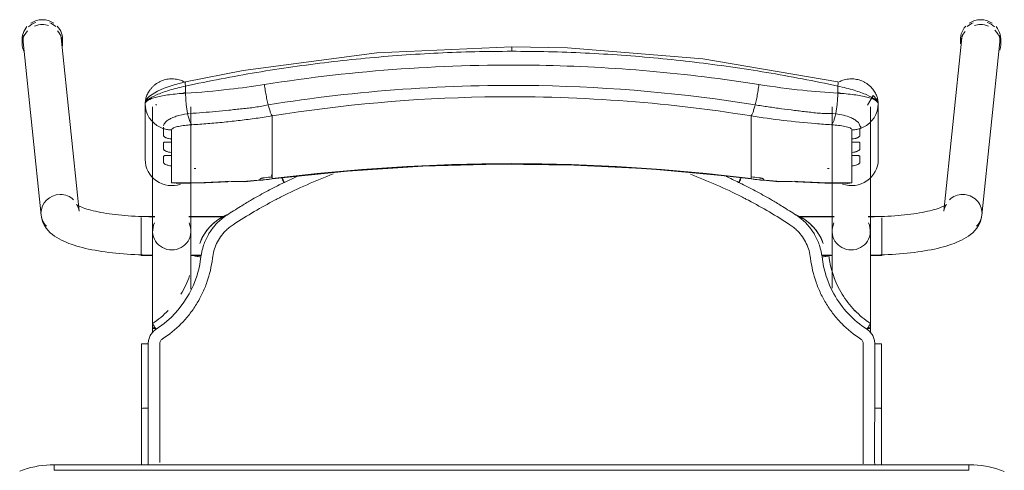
# Model space of a CAD drawing. Header units: metres. Extents: x 3 to 42.2, y -72.9 to -48.7.
# Tile 113 of 189: x 39.287 to 39.819, y -56.58 to -56.337. Entities that reach past the tile are written whole.
import ezdxf

# ---------------------------------------------------------------- set-up
doc = ezdxf.new("R2010")
doc.units = ezdxf.units.M
doc.layers.add('I-FURN', color=7, linetype='Continuous', lineweight=18)

# ---------------------------------------------------------------- blocks, each defined once
blk = doc.blocks.new('ConjuntoParaAlunoTamanho6 - CJA06_ConjuntoParaAlunoTamanho6-V20-1PAV')
at = {"layer": 'I-FURN', "color": 253, "true_color": 0xaaaaaa}
for p, q in [((-0.2643, 0.29456), (-0.2643, 0.29197)), ((-0.2638, 0.29312), (-0.25413, 0.19969)), ((-0.23354, 0.20182), (-0.24321, 0.29526)), ((-0.24254, 0.29197), (-0.24254, 0.29456)), ((0.24321, 0.29526), (0.23354, 0.20182)), ((0.24254, 0.29456), (0.24254, 0.29197)), ((0.25413, 0.19969), (0.2638, 0.29312)), ((0.2643, 0.29197), (0.2643, 0.29456)), ((-0.1979, 0.25969), (-0.1979, 0.22964)), ((-0.19734, 0.2558), (-0.19665, 0.25395)), ((-0.19385, 0.25812), (-0.19385, 0.19097)), ((-0.19207, 0.25896), (-0.19202, 0.25906)), ((-0.19202, 0.25906), (-0.19192, 0.25949)), ((-0.17315, 0.19097), (-0.17315, 0.25812)), ((0.17315, 0.25812), (0.17315, 0.19097)), ((0.19385, 0.19097), (0.19385, 0.25812)), ((0.19685, 0.25395), (0.19754, 0.2558)), ((0.1981, 0.22964), (0.1981, 0.25969)), ((-0.19665, 0.25395), (-0.1957, 0.25221)), ((-0.17493, 0.25435), (-0.17437, 0.25441)), ((-0.12923, 0.2438), (-0.12923, 0.25317)), ((0.12943, 0.2438), (0.12943, 0.25317)), ((0.17457, 0.25441), (0.17513, 0.25435)), ((0.1959, 0.25221), (0.19685, 0.25395)), ((-0.18366, 0.24073), (-0.18366, 0.23904)), ((-0.12923, 0.24214), (-0.12923, 0.2438)), ((-0.12923, 0.24214), (-0.12923, 0.23653)), ((0.12943, 0.24214), (0.12943, 0.2438)), ((0.12943, 0.24214), (0.12943, 0.23653)), ((0.18386, 0.23904), (0.18386, 0.24073)), ((-0.12923, 0.23653), (-0.12923, 0.23486)), ((-0.12923, 0.23486), (-0.12923, 0.22925)), ((0.12943, 0.23653), (0.12943, 0.23486)), ((0.12943, 0.23486), (0.12943, 0.22925)), ((-0.18366, 0.23345), (-0.18366, 0.23176)), ((-0.12923, 0.22925), (-0.12923, 0.22759)), ((0.12943, 0.22759), (0.12943, 0.22925)), ((0.18386, 0.23176), (0.18386, 0.23345)), ((-0.18366, 0.22617), (-0.18366, 0.21701)), ((-0.12923, 0.22759), (-0.12923, 0.22197)), ((0.12943, 0.22759), (0.12943, 0.22197)), ((0.18386, 0.21701), (0.18386, 0.22617)), ((-0.14414, 0.21757), (-0.12926, 0.21915)), ((-0.12923, 0.22197), (-0.12923, 0.22031)), ((-0.11598, 0.22048), (-0.1227, 0.21732)), ((0.12943, 0.22031), (0.12943, 0.22197)), ((0.12946, 0.21915), (0.14434, 0.21757)), ((-0.18366, 0.21701), (-0.1818, 0.21679)), ((0.17944, 0.21689), (0.18173, 0.21678)), ((-0.19271, 0.19894), (-0.2, 0.19894)), ((-0.2, 0.19844), (-0.2, 0.19411)), ((-0.19271, 0.19879), (-0.19385, 0.19879)), ((-0.19385, 0.19879), (-0.19385, 0.19845)), ((-0.19385, 0.19845), (-0.19385, 0.19764)), ((-0.15474, 0.19894), (-0.17429, 0.19894)), ((-0.15494, 0.19879), (-0.17429, 0.19879)), ((0.17429, 0.19894), (0.15474, 0.19894)), ((0.17429, 0.19879), (0.15494, 0.19879)), ((0.2, 0.19894), (0.19271, 0.19894)), ((0.19385, 0.19879), (0.19271, 0.19879)), ((0.19385, 0.19845), (0.19385, 0.19879)), ((0.19385, 0.19764), (0.19385, 0.19845)), ((0.2, 0.1938), (0.2, 0.19814)), ((-0.2, 0.19393), (-0.2, 0.18575)), ((-0.19385, 0.19367), (-0.19385, 0.1916)), ((0.19385, 0.1916), (0.19385, 0.19367)), ((0.2, 0.18573), (0.2, 0.19364)), ((-0.19385, 0.18688), (-0.19385, 0.18582)), ((0.19385, 0.18582), (0.19385, 0.18688)), ((-0.2, 0.18573), (-0.2, 0.17922)), ((-0.19385, 0.18371), (-0.19385, 0.18582)), ((0.19385, 0.18371), (0.19385, 0.18582)), ((0.2, 0.17794), (0.2, 0.1856)), ((-0.2, 0.17916), (-0.2, 0.17794)), ((-0.2, 0.17794), (-0.19377, 0.17794)), ((-0.19385, 0.17809), (-0.19385, 0.17951)), ((-0.17323, 0.17794), (-0.1676, 0.17794)), ((-0.17268, 0.17809), (-0.16757, 0.17809)), ((0.16757, 0.17809), (0.17268, 0.17809)), ((0.1676, 0.17794), (0.17323, 0.17794)), ((0.19377, 0.17794), (0.2, 0.17794)), ((0.19385, 0.17809), (0.19385, 0.17951)), ((-0.19385, 0.13857), (-0.19385, 0.13643)), ((0.19385, 0.13604), (0.19385, 0.13857)), ((-0.19983, 0.13021), (-0.19982, 0.0953)), ((0.19983, 0.13021), (0.19982, 0.0953)), ((-0.19982, 0.06488), (-0.19982, 0.0953)), ((-0.19982, 0.0953), (-0.19982, 0.09529)), ((-0.19623, 0.09556), (-0.19738, 0.09554)), ((0.19982, 0.06497), (0.19982, 0.0953)), ((0.247, 0.06497), (-0.247, 0.06497)), ((-0.247, 0.06497), (-0.247, 0.06197)), ((0.247, 0.06497), (-0.247, 0.06497)), ((0.247, 0.06497), (0.247, 0.06197))]:
    blk.add_line(p, q, dxfattribs=at)
at = {"layer": 'I-FURN', "color": 253, "true_color": 0xaaaaaa, "flags": 128}
for points in [[(0.0001, 0.2904), (-0.07267, 0.28721), (-0.14486, 0.2777), (-0.17603, 0.27161)], [(0.17623, 0.27161), (0.10331, 0.28398), (0.03018, 0.28985), (0.0001, 0.2904)], [(-0.17603, 0.27161), (-0.18218, 0.26997), (-0.18761, 0.26812), (-0.19131, 0.26652), (-0.19557, 0.2639), (-0.19708, 0.26226), (-0.19765, 0.26113), (-0.1979, 0.25971)], [(-0.17607, 0.26928), (-0.17607, 0.26831), (-0.17607, 0.26734), (-0.17607, 0.26637), (-0.17607, 0.2654)], [(0.17627, 0.2654), (0.17627, 0.26637), (0.17627, 0.26734), (0.17627, 0.26831), (0.17627, 0.26928)], [(0.1981, 0.25971), (0.19792, 0.26092), (0.19739, 0.26208), (0.1954, 0.2642), (0.19227, 0.25896)], [(-0.1979, 0.24468), (-0.1979, 0.2522), (-0.1979, 0.25971)], [(-0.1979, 0.25969), (-0.19776, 0.25773), (-0.19734, 0.2558)], [(-0.1979, 0.25969), (-0.1979, 0.25218), (-0.1979, 0.24467), (-0.1979, 0.23715), (-0.1979, 0.22964)], [(0.19754, 0.2558), (0.19796, 0.25773), (0.1981, 0.25969)], [(0.1981, 0.25971), (0.1981, 0.2522), (0.1981, 0.24468)], [(0.1981, 0.22964), (0.1981, 0.23715), (0.1981, 0.24467), (0.1981, 0.25218), (0.1981, 0.25969)], [(-0.1957, 0.25221), (-0.19451, 0.25062), (-0.19311, 0.2492), (-0.19152, 0.24799)], [(0.19172, 0.24799), (0.19331, 0.2492), (0.19471, 0.25062), (0.1959, 0.25221)], [(-0.19152, 0.24799), (-0.18977, 0.24701), (-0.1879, 0.24628)], [(-0.1879, 0.24243), (-0.1879, 0.24339), (-0.1879, 0.24435), (-0.1879, 0.24532), (-0.1879, 0.24628)], [(-0.18366, 0.24561), (-0.18366, 0.24439), (-0.18366, 0.24317), (-0.18366, 0.24195), (-0.18366, 0.24073)], [(0.18386, 0.24073), (0.18386, 0.24195), (0.18386, 0.24317), (0.18386, 0.24439), (0.18386, 0.24561)], [(0.1881, 0.24628), (0.18997, 0.24701), (0.19172, 0.24799)], [(0.1881, 0.24628), (0.1881, 0.24532), (0.1881, 0.24435), (0.1881, 0.24339), (0.1881, 0.24243)], [(-0.1879, 0.23515), (-0.1879, 0.23603), (-0.1879, 0.23692), (-0.1879, 0.2378), (-0.1879, 0.23868)], [(-0.18366, 0.23904), (-0.18366, 0.23764), (-0.18366, 0.23624), (-0.18366, 0.23485), (-0.18366, 0.23345)], [(0.18386, 0.23345), (0.18386, 0.23485), (0.18386, 0.23624), (0.18386, 0.23764), (0.18386, 0.23904)], [(0.1881, 0.23868), (0.1881, 0.2378), (0.1881, 0.23692), (0.1881, 0.23603), (0.1881, 0.23515)], [(-0.1879, 0.22787), (-0.1879, 0.22876), (-0.1879, 0.22964), (-0.1879, 0.23052), (-0.1879, 0.23141)], [(-0.18366, 0.23176), (-0.18366, 0.23036), (-0.18366, 0.22897), (-0.18366, 0.22757), (-0.18366, 0.22617)], [(0.18386, 0.22617), (0.18386, 0.22757), (0.18386, 0.22897), (0.18386, 0.23036), (0.18386, 0.23176)], [(0.1881, 0.23141), (0.1881, 0.23052), (0.1881, 0.22964), (0.1881, 0.22876), (0.1881, 0.22787)], [(-0.12926, 0.21915), (-0.08865, 0.22342), (-0.0479, 0.2261), (-0.00707, 0.22717), (0.03376, 0.22666), (0.07455, 0.22454), (0.11521, 0.22083), (0.12946, 0.21915)], [(-0.1359, 0.2187), (-0.1359, 0.21878), (-0.1359, 0.21886), (-0.1359, 0.21893), (-0.1359, 0.21901)], [(-0.12923, 0.22031), (-0.12923, 0.22007), (-0.12923, 0.21984), (-0.12923, 0.21961), (-0.12923, 0.21937)], [(0.12943, 0.21937), (0.12943, 0.21961), (0.12943, 0.21984), (0.12943, 0.22007), (0.12943, 0.22031)], [(0.1361, 0.21901), (0.1361, 0.21893), (0.1361, 0.21886), (0.1361, 0.21878), (0.1361, 0.2187)], [(-0.18111, 0.21677), (-0.16533, 0.21701), (-0.15331, 0.21761)], [(0.15351, 0.21761), (0.16928, 0.2169), (0.18131, 0.21677)], [(0.18173, 0.21678), (0.18279, 0.21686), (0.18386, 0.21701)], [(-0.23354, 0.20182), (-0.23373, 0.20287), (-0.23403, 0.20376), (-0.23437, 0.20445), (-0.23469, 0.20492), (-0.23492, 0.20521), (-0.23505, 0.20534), (-0.23507, 0.20536)], [(-0.23507, 0.20536), (-0.23501, 0.20531), (-0.23482, 0.20518), (-0.23451, 0.20499), (-0.23408, 0.20476), (-0.23355, 0.20449), (-0.23291, 0.2042), (-0.23217, 0.20389), (-0.23133, 0.20358), (-0.23041, 0.20326), (-0.22941, 0.20294), (-0.22832, 0.20262), (-0.22717, 0.2023), (-0.22594, 0.20199), (-0.22464, 0.20169), (-0.22328, 0.2014), (-0.22186, 0.20112), (-0.22039, 0.20086), (-0.21886, 0.2006), (-0.21729, 0.20036), (-0.21567, 0.20014), (-0.214, 0.19993), (-0.2123, 0.19973), (-0.21057, 0.19956), (-0.2088, 0.1994), (-0.207, 0.19926), (-0.20518, 0.19913), (-0.20334, 0.19903), (-0.20148, 0.19894), (-0.19961, 0.19888), (-0.19772, 0.19883), (-0.19583, 0.1988), (-0.19394, 0.19879), (-0.19385, 0.19879)], [(0.23507, 0.20536), (0.23501, 0.20531), (0.23482, 0.20518), (0.23451, 0.20499), (0.23408, 0.20476), (0.23355, 0.20449), (0.23291, 0.2042), (0.23217, 0.20389), (0.23133, 0.20358), (0.23041, 0.20326), (0.22941, 0.20294), (0.22832, 0.20262), (0.22717, 0.2023), (0.22594, 0.20199), (0.22464, 0.20169), (0.22328, 0.2014), (0.22186, 0.20112), (0.22039, 0.20086), (0.21886, 0.2006), (0.21729, 0.20036), (0.21567, 0.20014), (0.214, 0.19993), (0.2123, 0.19973), (0.21057, 0.19956), (0.2088, 0.1994), (0.207, 0.19926), (0.20518, 0.19913), (0.20334, 0.19903), (0.20148, 0.19894), (0.19961, 0.19888), (0.19772, 0.19883), (0.19583, 0.1988), (0.19394, 0.19879), (0.19385, 0.19879)], [(0.23354, 0.20182), (0.23373, 0.20287), (0.23403, 0.20376), (0.23437, 0.20445), (0.23469, 0.20492), (0.23492, 0.20521), (0.23505, 0.20534), (0.23507, 0.20536)], [(-0.25413, 0.19969), (-0.25375, 0.19762), (-0.25311, 0.19572), (-0.25226, 0.19403), (-0.25129, 0.19256), (-0.25023, 0.19128), (-0.24913, 0.19017), (-0.24799, 0.18919), (-0.24683, 0.18832), (-0.24563, 0.18753), (-0.24441, 0.18681), (-0.24316, 0.18615), (-0.24188, 0.18553), (-0.24055, 0.18496), (-0.23919, 0.18441), (-0.23778, 0.1839), (-0.23633, 0.18341), (-0.23483, 0.18295), (-0.2333, 0.18251), (-0.23171, 0.1821), (-0.23008, 0.1817), (-0.22841, 0.18133), (-0.2267, 0.18098), (-0.22495, 0.18064), (-0.22315, 0.18033), (-0.22132, 0.18004), (-0.21946, 0.17976), (-0.21756, 0.17951), (-0.21562, 0.17928), (-0.21366, 0.17906), (-0.21168, 0.17887), (-0.20967, 0.1787), (-0.20763, 0.17855), (-0.20558, 0.17842), (-0.20352, 0.17831), (-0.20144, 0.17823), (-0.19935, 0.17816), (-0.19725, 0.17811), (-0.19515, 0.17809), (-0.19385, 0.17809)], [(0.25413, 0.19969), (0.25375, 0.19762), (0.25311, 0.19572), (0.25226, 0.19403), (0.25129, 0.19256), (0.25023, 0.19128), (0.24913, 0.19017), (0.24799, 0.18919), (0.24683, 0.18832), (0.24563, 0.18753), (0.24441, 0.18681), (0.24316, 0.18615), (0.24188, 0.18553), (0.24055, 0.18496), (0.23919, 0.18441), (0.23778, 0.1839), (0.23633, 0.18341), (0.23483, 0.18295), (0.2333, 0.18251), (0.23171, 0.1821), (0.23008, 0.1817), (0.22841, 0.18133), (0.2267, 0.18098), (0.22495, 0.18064), (0.22315, 0.18033), (0.22132, 0.18004), (0.21946, 0.17976), (0.21756, 0.17951), (0.21562, 0.17928), (0.21366, 0.17906), (0.21168, 0.17887), (0.20967, 0.1787), (0.20763, 0.17855), (0.20558, 0.17842), (0.20352, 0.17831), (0.20144, 0.17823), (0.19935, 0.17816), (0.19725, 0.17811), (0.19515, 0.17809), (0.19385, 0.17809)], [(-0.19385, 0.13857), (-0.19385, 0.14057), (-0.19385, 0.14257), (-0.19385, 0.14457), (-0.19385, 0.14656), (-0.19385, 0.14855), (-0.19385, 0.15053), (-0.19385, 0.15249), (-0.19385, 0.15444), (-0.19385, 0.15637), (-0.19385, 0.15827), (-0.19385, 0.16015), (-0.19385, 0.162), (-0.19385, 0.16382), (-0.19385, 0.1656), (-0.19385, 0.16735), (-0.19385, 0.16905), (-0.19385, 0.17071), (-0.19385, 0.17233), (-0.19385, 0.1739), (-0.19385, 0.17541), (-0.19385, 0.17687), (-0.19385, 0.17828), (-0.19385, 0.17963), (-0.19385, 0.18092), (-0.19385, 0.18215), (-0.19385, 0.18331), (-0.19385, 0.18441), (-0.19385, 0.18544), (-0.19385, 0.1864), (-0.19385, 0.18729), (-0.19385, 0.1881), (-0.19385, 0.18885), (-0.19385, 0.18951), (-0.19385, 0.19011), (-0.19385, 0.19062), (-0.19385, 0.19097)], [(-0.17315, 0.19097), (-0.17315, 0.19051), (-0.17315, 0.18998), (-0.17315, 0.18937), (-0.17315, 0.18869), (-0.17315, 0.18793), (-0.17315, 0.1871), (-0.17315, 0.18619), (-0.17315, 0.18522), (-0.17315, 0.18417), (-0.17315, 0.18306), (-0.17315, 0.18188), (-0.17315, 0.18064), (-0.17315, 0.17934), (-0.17315, 0.17798), (-0.17315, 0.17656), (-0.17315, 0.17508), (-0.17315, 0.17355), (-0.17315, 0.17198), (-0.17315, 0.17035), (-0.17315, 0.16868), (-0.17315, 0.16696), (-0.17315, 0.16521), (-0.17315, 0.16342), (-0.17315, 0.16159), (-0.17315, 0.15974)], [(0.17315, 0.16015), (0.17315, 0.162), (0.17315, 0.16382), (0.17315, 0.1656), (0.17315, 0.16735), (0.17315, 0.16905), (0.17315, 0.17071), (0.17315, 0.17233), (0.17315, 0.1739), (0.17315, 0.17541), (0.17315, 0.17687), (0.17315, 0.17828), (0.17315, 0.17963), (0.17315, 0.18092), (0.17315, 0.18215), (0.17315, 0.18331), (0.17315, 0.18441), (0.17315, 0.18544), (0.17315, 0.1864), (0.17315, 0.18729), (0.17315, 0.1881), (0.17315, 0.18885), (0.17315, 0.18951), (0.17315, 0.19011), (0.17315, 0.19062), (0.17315, 0.19097)], [(0.19385, 0.19097), (0.19385, 0.19051), (0.19385, 0.18998), (0.19385, 0.18937), (0.19385, 0.18869), (0.19385, 0.18793), (0.19385, 0.1871), (0.19385, 0.18619), (0.19385, 0.18522), (0.19385, 0.18417), (0.19385, 0.18306), (0.19385, 0.18188), (0.19385, 0.18064), (0.19385, 0.17934), (0.19385, 0.17798), (0.19385, 0.17656), (0.19385, 0.17508), (0.19385, 0.17355), (0.19385, 0.17198), (0.19385, 0.17035), (0.19385, 0.16868), (0.19385, 0.16696), (0.19385, 0.16521), (0.19385, 0.16342), (0.19385, 0.16159), (0.19385, 0.15974), (0.19385, 0.15785), (0.19385, 0.15594), (0.19385, 0.15401), (0.19385, 0.15206), (0.19385, 0.15009), (0.19385, 0.14811), (0.19385, 0.14612), (0.19385, 0.14413), (0.19385, 0.14213), (0.19385, 0.14013), (0.19385, 0.13857)], [(-0.16841, 0.18438), (-0.16841, 0.18437), (-0.16841, 0.18435), (-0.16841, 0.18434), (-0.16841, 0.18432)], [(0.16841, 0.18432), (0.16841, 0.18434), (0.16841, 0.18435), (0.16841, 0.18437), (0.16841, 0.18438)], [(-0.16774, 0.17706), (-0.16861, 0.17188), (-0.16997, 0.16679), (-0.17181, 0.16185), (-0.17415, 0.15713), (-0.17693, 0.15265), (-0.18013, 0.14846), (-0.18374, 0.14461), (-0.18771, 0.14113), (-0.19199, 0.13805)], [(-0.19623, 0.13025), (-0.19623, 0.12331), (-0.19623, 0.11637), (-0.19623, 0.10942), (-0.19623, 0.10249), (-0.19623, 0.09556)], [(0.19623, 0.13025), (0.19623, 0.12639), (0.19623, 0.12254), (0.19623, 0.11868), (0.19623, 0.11483), (0.19623, 0.11097), (0.19623, 0.10712), (0.19623, 0.10327), (0.19623, 0.09941), (0.19623, 0.09556)], [(-0.19738, 0.09554), (-0.19841, 0.0955), (-0.1992, 0.09544), (-0.19969, 0.09537), (-0.19982, 0.0953)], [(-0.247, 0.06497), (-0.24912, 0.06492), (-0.25124, 0.0648), (-0.25334, 0.06459), (-0.25544, 0.06429), (-0.25753, 0.06391), (-0.2596, 0.06345), (-0.26165, 0.0629), (-0.26367, 0.06228), (-0.26567, 0.06157)], [(0.2662, 0.06136), (0.26421, 0.06209), (0.2622, 0.06274), (0.26015, 0.06331), (0.25809, 0.06379), (0.25601, 0.0642), (0.25391, 0.06451), (0.25181, 0.06475), (0.24969, 0.0649), (0.24757, 0.06496), (0.247, 0.06497)], [(0.247, 0.06197), (0.1235, 0.06197), (0, 0.06197), (-0.1235, 0.06197), (-0.247, 0.06197)], [(-0.247, 0.06197), (-0.1235, 0.06197), (0, 0.06197), (0.1235, 0.06197), (0.247, 0.06197)]]:
    blk.add_lwpolyline(points, dxfattribs=at)
at = {"layer": 'I-FURN', "color": 253, "true_color": 0xaaaaaa}
for centre, major_axis, ratio, start_param, end_param in [((-0.25351, 0.29419), (0.01029, 0.00107), 0.967158, 1.815725, 2.256389), ((-0.25342, 0.29456), (0.01088, 0), 0.965926, 1.570796, 2.185058), ((-0.25342, 0.29456), (0.01088, 0), 0.965926, 0.959427, 1.570796), ((-0.25351, 0.29419), (0.01029, 0.00107), 0.967158, 0.685592, 1.060105), ((0.25351, 0.29419), (-0.01029, 0.00107), 0.967158, 5.223081, 5.597593), ((0.25342, 0.29456), (0.01088, 0), 0.965926, 1.570796, 2.182166), ((0.25342, 0.29456), (-0.01088, 0), 0.965926, 4.098128, 4.712389), ((0.25351, 0.29419), (-0.01029, 0.00107), 0.967158, 4.026797, 4.46746), ((-0.25342, 0.29197), (0.01088, 0), 0.965926, 2.404268, 3.526261), ((-0.25342, 0.29456), (0.01088, 0), 0.965926, 2.438822, 3.243525), ((-0.25342, 0.29197), (0.01088, 0), 0.965926, 1.570796, 1.965237), ((-0.25342, 0.29197), (0.01088, 0), 0.965926, 1.257624, 1.570796), ((-0.25342, 0.29456), (0.01088, 0), 0.965926, 6.170166, 7.020457), ((-0.25342, 0.29197), (0.01088, 0), 0.965926, 6.182855, 7.015454), ((0.25342, 0.29456), (0.01088, 0), 0.965926, 2.404321, 3.312013), ((0.25342, 0.29197), (0.01088, 0), 0.965926, 2.446266, 3.141593), ((0.25342, 0.29197), (0.01088, 0), 0.965926, 1.581694, 1.883969), ((0.25342, 0.29197), (0.01088, 0), 0.965926, 1.176355, 1.570796), ((0.25342, 0.29197), (0.01088, 0), 0.965926, 5.959867, 7.062609), ((0.25342, 0.29456), (0.01088, 0), 0.965926, 6.052088, 6.985956), ((-0.25351, 0.29419), (0.01029, 0.00107), 0.967158, 2.780211, 3.141593), ((-0.25351, 0.29419), (0.01029, 0.00107), 0.967158, 6.18338, 6.464028), ((0.25351, 0.29419), (-0.01029, 0.00107), 0.967158, 6.102343, 6.382991), ((0.25351, 0.29419), (-0.01029, 0.00107), 0.967158, 3.141593, 3.502975), ((-0.1835, 0.22964), (-0.0144, 0), 0.978148, 0, 1.909658), ((0.0001, -0.77159), (1.0211, 0), 0.978148, 1.443771, 1.697822), ((0.0001, -0.77117), (1.0209, 0), 0.978148, 1.443771, 1.697822), ((0.1837, 0.22964), (0.0144, 0), 0.978148, 4.362105, 6.283185), ((-0.17927, 0.60128), (0.385, 0), 0.978148, 4.732926, 4.735013), ((0.17947, 0.60128), (0.385, 0), 0.978148, 4.689703, 4.691852), ((-0.17927, 0.60263), (0.395, 0), 0.978148, 4.801491, 4.822541), ((-0.17927, 0.60356), (0.395, 0), 0.978148, 4.828782, 4.839414), ((-0.17927, 0.60221), (0.3948, 0), 0.978148, 4.828842, 4.839414), ((-0.1305, 0.22908), (-0.00124, 0.00992), 0.026339, 2.463316, 2.789234), ((0.17947, 0.60356), (0.395, 0), 0.978148, 4.585364, 4.595996), ((0.17947, 0.60221), (0.3948, 0), 0.978148, 4.585364, 4.595936), ((0.17947, 0.60263), (0.395, 0), 0.978148, 4.602237, 4.623287), ((-0.17927, 0.60336), (0.395, 0), 0.978148, 4.701279, 4.780293), ((-0.14501, 0.22754), (-0.00087, 0.00996), 0.018501, 2.957526, 3.350225), ((0.14521, 0.22754), (0.00087, 0.00996), 0.018501, 2.93296, 3.325659), ((0.17947, 0.60336), (0.395, 0), 0.978148, 4.644485, 4.723499), ((-0.24383, 0.20075), (0.01029, 0.00107), 0.967158, 1.470991, 3.041787), ((-0.24383, 0.20075), (0.01029, 0.00107), 0.967158, 0.685592, 1.470991), ((0.24383, 0.20075), (-0.01029, 0.00107), 0.967158, 4.812195, 5.597593), ((0.24383, 0.20075), (-0.01029, 0.00107), 0.967158, 3.241398, 4.812195), ((-0.24383, 0.20075), (0.01029, 0.00107), 0.967158, 3.041787, 3.827185), ((0.24383, 0.20075), (-0.01029, 0.00107), 0.967158, 2.456, 3.241398), ((-0.1835, 0.19097), (0.01035, 0), 0.978148, 2.686587, 4.712389), ((-0.1835, 0.19097), (0.01035, 0), 0.978148, 4.712389, 6.738191), ((0.1835, 0.19097), (0.01035, 0), 0.978148, 2.686587, 4.712389), ((0.1835, 0.19097), (0.01035, 0), 0.978148, 4.712389, 6.738191), ((-0.1835, 0.13857), (0.01035, 0), 0.069756, 2.648425, 3.665191), ((0.1835, 0.13857), (0.01035, 0), 0.069756, 5.759587, 6.776353)]:
    blk.add_ellipse(centre, major_axis=major_axis, ratio=ratio, start_param=start_param, end_param=end_param, dxfattribs=at)
for points in [[(-0.01972, 0.28779), (-0.02633, 0.28763), (-0.03293, 0.2874), (-0.03953, 0.28708)], [(0.0001, 0.28802), (-0.00651, 0.28802), (-0.01312, 0.28795), (-0.01972, 0.28779)], [(0.0001, 0.29036), (0.0001, 0.29029), (0.0001, 0.29001), (0.0001, 0.28916), (0.0001, 0.28841), (0.0001, 0.28802)], [(0.01992, 0.28779), (0.01332, 0.28795), (0.00671, 0.28802), (0.0001, 0.28802)], [(0.03973, 0.28708), (0.03313, 0.2874), (0.02653, 0.28763), (0.01992, 0.28779)], [(-0.03953, 0.28708), (-0.05272, 0.28645), (-0.06589, 0.28552), (-0.07901, 0.28427)], [(0.0595, 0.28591), (0.05292, 0.28638), (0.04633, 0.28677), (0.03973, 0.28708)], [(0.07921, 0.28427), (0.07265, 0.28489), (0.06608, 0.28544), (0.0595, 0.28591)], [(0.09885, 0.28217), (0.09232, 0.28294), (0.08577, 0.28365), (0.07921, 0.28427)], [(0.11839, 0.27961), (0.11189, 0.28054), (0.10538, 0.28139), (0.09885, 0.28217)], [(-0.13762, 0.27661), (-0.14407, 0.27553), (-0.15051, 0.27438), (-0.15692, 0.27316)], [(-0.11819, 0.27961), (-0.12468, 0.27869), (-0.13116, 0.27768), (-0.13762, 0.27661)], [(0.13782, 0.27661), (0.13136, 0.27768), (0.12489, 0.27868), (0.11839, 0.27961)], [(0.15712, 0.27316), (0.15071, 0.27438), (0.14427, 0.27553), (0.13782, 0.27661)], [(-0.15692, 0.27316), (-0.16332, 0.27194), (-0.16971, 0.27065), (-0.17607, 0.26928)], [(0.17627, 0.26928), (0.16991, 0.27065), (0.16353, 0.27194), (0.15712, 0.27316)], [(0.17627, 0.26928), (0.17633, 0.26966), (0.17642, 0.27037), (0.17644, 0.2712), (0.17636, 0.27149), (0.1763, 0.27156)], [(-0.13346, 0.2701), (-0.13339, 0.26956), (-0.13324, 0.26848), (-0.133, 0.26684), (-0.13272, 0.2652), (-0.13242, 0.26359), (-0.13211, 0.26203), (-0.13178, 0.26053), (-0.13155, 0.25959), (-0.13144, 0.25914)], [(0.13164, 0.25914), (0.13175, 0.25959), (0.13198, 0.26053), (0.13231, 0.26203), (0.13262, 0.26359), (0.13292, 0.2652), (0.1332, 0.26684), (0.13344, 0.26848), (0.13359, 0.26956), (0.13366, 0.2701)], [(-0.17607, 0.2654), (-0.17914, 0.26523), (-0.18504, 0.2647), (-0.19219, 0.26337), (-0.19682, 0.26165), (-0.1979, 0.26035), (-0.1979, 0.25969)], [(-0.17609, 0.26577), (-0.1767, 0.26561), (-0.17731, 0.26545), (-0.17791, 0.26528)], [(-0.17607, 0.2654), (-0.17606, 0.26498), (-0.17604, 0.26413), (-0.17598, 0.26285), (-0.1759, 0.26156), (-0.17579, 0.26028), (-0.17566, 0.25902), (-0.17551, 0.25778), (-0.17533, 0.25659), (-0.17514, 0.25544), (-0.175, 0.25471), (-0.17493, 0.25435)], [(0.17513, 0.25435), (0.1752, 0.25471), (0.17534, 0.25544), (0.17553, 0.25659), (0.17571, 0.25778), (0.17586, 0.25902), (0.17599, 0.26028), (0.1761, 0.26156), (0.17618, 0.26285), (0.17624, 0.26413), (0.17626, 0.26498), (0.17627, 0.2654)], [(0.1981, 0.25969), (0.1981, 0.26035), (0.19703, 0.26165), (0.19239, 0.26338), (0.18523, 0.2647), (0.17934, 0.26523), (0.17627, 0.2654)], [(0.17811, 0.26528), (0.17751, 0.26545), (0.1769, 0.26561), (0.17629, 0.26577)], [(-0.12923, 0.25317), (-0.12932, 0.25327), (-0.1295, 0.25353), (-0.1298, 0.25409), (-0.13011, 0.25481), (-0.13044, 0.25568), (-0.13077, 0.2567), (-0.1311, 0.25786), (-0.13133, 0.2587), (-0.13144, 0.25914)], [(0.12943, 0.25317), (0.12952, 0.25327), (0.1297, 0.25353), (0.13, 0.25409), (0.13031, 0.25481), (0.13064, 0.25568), (0.13097, 0.2567), (0.1313, 0.25786), (0.13153, 0.2587), (0.13164, 0.25914)], [(-0.17493, 0.25435), (-0.17484, 0.25392), (-0.17465, 0.25308), (-0.17435, 0.25195), (-0.17403, 0.25093), (-0.17369, 0.25006), (-0.17335, 0.24934), (-0.173, 0.24877), (-0.17277, 0.2485), (-0.17265, 0.2484)], [(-0.14226, 0.2513), (-0.14371, 0.25111), (-0.14516, 0.25093), (-0.14661, 0.25076)], [(0.17285, 0.2484), (0.17297, 0.2485), (0.1732, 0.24877), (0.17355, 0.24934), (0.17389, 0.25006), (0.17423, 0.25093), (0.17455, 0.25195), (0.17485, 0.25308), (0.17504, 0.25392), (0.17513, 0.25435)], [(-0.1879, 0.24628), (-0.18756, 0.24617), (-0.18687, 0.24599), (-0.18581, 0.24578), (-0.18474, 0.24565), (-0.18402, 0.24561), (-0.18366, 0.24561)], [(-0.16398, 0.24902), (-0.16687, 0.24878), (-0.16977, 0.24858), (-0.17265, 0.2484)], [(-0.15964, 0.24939), (-0.16109, 0.24926), (-0.16254, 0.24913), (-0.16398, 0.24902)], [(0.18386, 0.24561), (0.18422, 0.24561), (0.18494, 0.24565), (0.18601, 0.24578), (0.18707, 0.24599), (0.18776, 0.24617), (0.1881, 0.24628)], [(-0.1359, 0.21901), (-0.1359, 0.21905), (-0.13586, 0.21912), (-0.13573, 0.21923), (-0.13549, 0.21935), (-0.13518, 0.21946), (-0.13479, 0.21957), (-0.13436, 0.21967), (-0.1339, 0.21974), (-0.13357, 0.21979), (-0.1334, 0.21981)], [(-0.13585, 0.2186), (-0.13587, 0.21862), (-0.13589, 0.21865), (-0.1359, 0.21868), (-0.1359, 0.2187)], [(-0.09625, 0.22184), (-0.10584, 0.21825), (-0.1152, 0.21414), (-0.12434, 0.2095)], [(-0.12335, 0.21813), (-0.12356, 0.21856), (-0.12377, 0.21898), (-0.12395, 0.21936)], [(-0.12289, 0.21723), (-0.12304, 0.21753), (-0.12319, 0.21783), (-0.12334, 0.21813)], [(0.12434, 0.2095), (0.11529, 0.21408), (0.10607, 0.21814), (0.09666, 0.22168)], [(0.11594, 0.2205), (0.11821, 0.21947), (0.12046, 0.21841), (0.1227, 0.21732)], [(0.1227, 0.21732), (0.12291, 0.21776), (0.12336, 0.21866), (0.12377, 0.21945), (0.12395, 0.2198)], [(0.12334, 0.21813), (0.12319, 0.21783), (0.12304, 0.21753), (0.12289, 0.21723)], [(0.12395, 0.21936), (0.12377, 0.21898), (0.12356, 0.21856), (0.12335, 0.21813)], [(0.1336, 0.21981), (0.13377, 0.21979), (0.1341, 0.21974), (0.13456, 0.21967), (0.13499, 0.21957), (0.13538, 0.21946), (0.13569, 0.21935), (0.13593, 0.21923), (0.13606, 0.21912), (0.1361, 0.21905), (0.1361, 0.21901)], [(0.1361, 0.2187), (0.1361, 0.21868), (0.13609, 0.21865), (0.13607, 0.21862), (0.13605, 0.2186)], [(-0.15397, 0.21772), (-0.15349, 0.21752), (-0.153, 0.21758), (-0.15247, 0.21788)], [(-0.15247, 0.21788), (-0.15113, 0.21782), (-0.1484, 0.21775), (-0.14556, 0.21776), (-0.14412, 0.21779)], [(-0.12436, 0.21651), (-0.12717, 0.21512), (-0.13276, 0.21224), (-0.13826, 0.20916), (-0.14098, 0.20758)], [(-0.1227, 0.21732), (-0.12297, 0.21719), (-0.12353, 0.21692), (-0.12408, 0.21665), (-0.12436, 0.21651)], [(0.12436, 0.21651), (0.12408, 0.21665), (0.12353, 0.21692), (0.12297, 0.21719), (0.1227, 0.21732)], [(0.14098, 0.20758), (0.13826, 0.20916), (0.13276, 0.21224), (0.12717, 0.21512), (0.12436, 0.21651)], [(0.14432, 0.21779), (0.14576, 0.21776), (0.1486, 0.21775), (0.15133, 0.21782), (0.15267, 0.21788)], [(0.15267, 0.21788), (0.1532, 0.21758), (0.15369, 0.21752), (0.15417, 0.21772)], [(-0.12798, 0.20762), (-0.13157, 0.20574), (-0.13889, 0.20168), (-0.14651, 0.19698), (-0.1504, 0.19445)], [(-0.14098, 0.20758), (-0.14188, 0.20704), (-0.14368, 0.20597), (-0.14546, 0.20487), (-0.14635, 0.20432)], [(-0.12434, 0.2095), (-0.12494, 0.2092), (-0.12615, 0.20858), (-0.12737, 0.20794), (-0.12798, 0.20762)], [(0.12798, 0.20762), (0.12738, 0.20794), (0.12617, 0.20857), (0.12495, 0.20919), (0.12434, 0.2095)], [(0.1504, 0.19445), (0.14673, 0.19684), (0.13935, 0.20142), (0.13181, 0.20561), (0.12798, 0.20762)], [(0.14635, 0.20432), (0.14546, 0.20487), (0.14368, 0.20597), (0.14188, 0.20704), (0.14098, 0.20758)], [(-0.14638, 0.20431), (-0.14762, 0.20355), (-0.1501, 0.202), (-0.15256, 0.20043), (-0.15378, 0.19963)], [(0.15378, 0.19963), (0.15256, 0.20043), (0.1501, 0.202), (0.14762, 0.20355), (0.14638, 0.20431)], [(-0.16501, 0.19076), (-0.16447, 0.19151), (-0.16331, 0.19295), (-0.16135, 0.19493), (-0.15919, 0.19669), (-0.15764, 0.19771), (-0.15683, 0.19818)], [(-0.15378, 0.19963), (-0.1555, 0.19851), (-0.15869, 0.19594), (-0.16134, 0.1928), (-0.1625, 0.1911)], [(-0.1568, 0.1982), (-0.15576, 0.1988), (-0.15475, 0.1993), (-0.15376, 0.19971)], [(0.15863, 0.1971), (0.15703, 0.19822), (0.15531, 0.19916), (0.1535, 0.1999)], [(0.15374, 0.19972), (0.15472, 0.19931), (0.15575, 0.19881), (0.1568, 0.1982)], [(0.1625, 0.1911), (0.16134, 0.1928), (0.15869, 0.19594), (0.1555, 0.19851), (0.15378, 0.19963)], [(-0.1504, 0.19445), (-0.15113, 0.19396), (-0.15256, 0.19293), (-0.15386, 0.19174), (-0.15448, 0.19112)], [(0.15448, 0.19112), (0.15386, 0.19174), (0.15256, 0.19292), (0.15114, 0.19396), (0.1504, 0.19445)], [(-0.16371, 0.18924), (-0.16479, 0.18738), (-0.16656, 0.18343), (-0.1675, 0.1792), (-0.16774, 0.17706)], [(-0.1625, 0.1911), (-0.16271, 0.1908), (-0.16313, 0.19018), (-0.16352, 0.18955), (-0.16371, 0.18924)], [(-0.15448, 0.19112), (-0.15645, 0.18912), (-0.15969, 0.18452), (-0.16124, 0.17915), (-0.16156, 0.17636)], [(0.16156, 0.17636), (0.16124, 0.17915), (0.15968, 0.18454), (0.15645, 0.18912), (0.15448, 0.19112)], [(0.16371, 0.18924), (0.16352, 0.18955), (0.16313, 0.19018), (0.16271, 0.1908), (0.1625, 0.1911)], [(0.16774, 0.17706), (0.1675, 0.1792), (0.16656, 0.18343), (0.16479, 0.18738), (0.16371, 0.18924)], [(0.16501, 0.19076), (0.16537, 0.19026), (0.16604, 0.18925), (0.16695, 0.18767), (0.16775, 0.18603), (0.1682, 0.1849), (0.16841, 0.18432)], [(-0.16774, 0.17706), (-0.16823, 0.17712), (-0.16921, 0.17725), (-0.17046, 0.17746), (-0.17128, 0.17766), (-0.17147, 0.17776), (-0.17146, 0.1778)], [(0.17146, 0.1778), (0.17147, 0.17776), (0.17128, 0.17766), (0.17046, 0.17746), (0.16921, 0.17725), (0.16823, 0.17712), (0.16774, 0.17706)], [(-0.17391, 0.16699), (-0.17512, 0.16348), (-0.17671, 0.16011), (-0.17864, 0.15696)], [(0.1786, 0.15703), (0.17667, 0.16018), (0.1751, 0.16355), (0.1739, 0.16704)], [(-0.1854, 0.14823), (-0.18797, 0.14558), (-0.19084, 0.14321), (-0.19391, 0.14119)], [(0.19391, 0.14119), (0.19084, 0.14321), (0.18795, 0.1456), (0.18537, 0.14827)], [(-0.19391, 0.14119), (-0.19393, 0.14119), (-0.19385, 0.14103), (-0.19344, 0.14033), (-0.19278, 0.13928), (-0.19225, 0.13846), (-0.19199, 0.13805)], [(0.19199, 0.13805), (0.19225, 0.13846), (0.19278, 0.13928), (0.19344, 0.14033), (0.19385, 0.14103), (0.19393, 0.14119), (0.19391, 0.14119)], [(-0.19199, 0.13805), (-0.19265, 0.13762), (-0.19383, 0.13663), (-0.19519, 0.13473), (-0.19604, 0.13255), (-0.19622, 0.13104), (-0.19623, 0.13025)], [(0.19623, 0.13025), (0.19622, 0.13104), (0.19604, 0.13255), (0.19519, 0.13473), (0.19383, 0.13663), (0.19265, 0.13762), (0.19199, 0.13805)], [(-0.19623, 0.13025), (-0.19672, 0.13025), (-0.1977, 0.13025), (-0.19891, 0.13024), (-0.19969, 0.13022), (-0.19984, 0.13021), (-0.19982, 0.1302)], [(-0.19982, 0.12147), (-0.19982, 0.12438), (-0.19982, 0.12729), (-0.19982, 0.1302)], [(-0.19982, 0.1302), (-0.19982, 0.12438), (-0.19982, 0.11273), (-0.19982, 0.1011), (-0.19982, 0.09529)], [(-0.18863, 0.13277), (-0.18884, 0.13263), (-0.18922, 0.13231), (-0.18966, 0.1317), (-0.18994, 0.13099), (-0.19, 0.1305), (-0.19, 0.13025)], [(0.19, 0.13025), (0.19, 0.1305), (0.18994, 0.13099), (0.18966, 0.1317), (0.18922, 0.13231), (0.18884, 0.13263), (0.18863, 0.13277)], [(0.19, 0.09555), (0.19, 0.09868), (0.19, 0.10482), (0.19, 0.11314), (0.19, 0.12173), (0.19, 0.1274), (0.19, 0.13025)], [(0.19982, 0.1302), (0.19984, 0.13021), (0.19969, 0.13022), (0.19891, 0.13024), (0.1977, 0.13025), (0.19672, 0.13025), (0.19623, 0.13025)], [(0.19982, 0.1302), (0.19982, 0.12729), (0.19982, 0.12438), (0.19982, 0.12147)], [(0.19982, 0.09529), (0.19982, 0.1011), (0.19982, 0.11273), (0.19982, 0.12438), (0.19982, 0.1302)], [(-0.19982, 0.09528), (-0.19982, 0.1011), (-0.19982, 0.10691), (-0.19982, 0.11273)], [(0.19982, 0.11273), (0.19982, 0.10691), (0.19982, 0.1011), (0.19982, 0.09528)], [(-0.19982, 0.09529), (-0.19982, 0.08515), (-0.19982, 0.07502), (-0.19982, 0.06488)], [(0.19623, 0.09556), (0.19662, 0.09556), (0.19701, 0.09556), (0.19738, 0.09555)], [(0.19738, 0.09555), (0.19775, 0.09554), (0.1981, 0.09553), (0.19841, 0.09551)], [(0.19982, 0.0953), (0.19982, 0.0953), (0.19982, 0.09529), (0.19982, 0.09529)], [(0.19982, 0.06497), (0.19982, 0.07507), (0.19982, 0.08518), (0.19982, 0.09529)], [(-0.19982, 0.06488), (-0.19982, 0.06837), (-0.19982, 0.07185), (-0.19982, 0.07534)], [(0.19982, 0.07534), (0.19982, 0.07188), (0.19982, 0.06842), (0.19982, 0.06497)]]:
    blk.add_open_spline(points, degree=3, dxfattribs=at)
for points, knots in [([(-0.07901, 0.28427), (-0.08557, 0.28365), (-0.09866, 0.28225), (-0.11169, 0.28054), (-0.11819, 0.27961)], [-0.5555535, -0.5555535, -0.5555535, -0.5555535, -0.4444444, -0.3333333, -0.3333333, -0.3333333, -0.3333333]), ([(-0.13346, 0.2701), (-0.0847, 0.2778), (0.00519, 0.28415), (0.09466, 0.27626), (0.13366, 0.2701)], [-1, -1, -1, -1, -0.444444, 0, 0, 0, 0]), ([(-0.1979, 0.25971), (-0.1979, 0.26019), (-0.19783, 0.26127), (-0.19747, 0.26287), (-0.19695, 0.2643), (-0.19642, 0.26543), (-0.19585, 0.26637), (-0.19534, 0.26711), (-0.19492, 0.26766), (-0.19447, 0.26819), (-0.19382, 0.2689), (-0.19291, 0.26975), (-0.1919, 0.27053), (-0.19105, 0.27107), (-0.1904, 0.27144), (-0.18973, 0.27177), (-0.18883, 0.27217), (-0.18719, 0.27275), (-0.18474, 0.2732), (-0.18174, 0.27315), (-0.17906, 0.27255), (-0.17745, 0.27187), (-0.17679, 0.27153)], [0, 0, 0, 0, 0.0625, 0.125, 0.15625, 0.1875, 0.21875, 0.234375, 0.25, 0.265625, 0.28125, 0.3125, 0.34375, 0.359375, 0.375, 0.390625, 0.40625, 0.4375, 0.5, 0.5625, 0.625, 0.6721865, 0.6721865, 0.6721865, 0.6721865]), ([(-0.1761, 0.27156), (-0.17616, 0.27149), (-0.17627, 0.27106), (-0.17619, 0.27003), (-0.17607, 0.26928)], [0.625, 0.625, 0.625, 0.625, 0.75, 1, 1, 1, 1]), ([(0.17699, 0.27153), (0.17765, 0.27187), (0.17927, 0.27255), (0.18196, 0.27315), (0.18496, 0.2732), (0.18741, 0.27274), (0.18905, 0.27216), (0.18996, 0.27176), (0.19062, 0.27143), (0.19127, 0.27106), (0.19212, 0.27051), (0.19313, 0.26973), (0.19423, 0.2687), (0.19516, 0.26763), (0.19594, 0.26656), (0.1966, 0.26547), (0.19712, 0.26439), (0.19752, 0.26334), (0.1978, 0.26234), (0.19804, 0.26108), (0.1981, 0.26023), (0.1981, 0.25971)], [0.3275759, 0.3275759, 0.3275759, 0.3275759, 0.375, 0.4375, 0.5, 0.5625, 0.59375, 0.609375, 0.625, 0.640625, 0.65625, 0.6875, 0.71875, 0.75, 0.78125, 0.8125, 0.84375, 0.875, 0.90625, 0.9375, 1, 1, 1, 1]), ([(-0.1979, 0.25971), (-0.1979, 0.26034), (-0.19688, 0.26187), (-0.19282, 0.26411), (-0.18865, 0.26578), (-0.18491, 0.26704), (-0.18064, 0.26823), (-0.1776, 0.26895), (-0.17607, 0.26928)], [0, 0, 0, 0, 0.25, 0.5, 0.625, 0.75, 0.875, 1, 1, 1, 1]), ([(-0.17607, 0.2654), (-0.1682, 0.2659), (-0.154, 0.26716), (-0.13977, 0.2691), (-0.13346, 0.2701)], [-1, -1, -1, -1, -0.444444, 0, 0, 0, 0]), ([(-0.13144, 0.25914), (-0.08343, 0.26683), (0.00512, 0.27318), (0.09323, 0.26529), (0.13164, 0.25914)], [-1, -1, -1, -1, -0.444444, 0, 0, 0, 0]), ([(0.13366, 0.2701), (0.14155, 0.26885), (0.15578, 0.26699), (0.16997, 0.2658), (0.17627, 0.2654)], [-1, -1, -1, -1, -0.444444, 0, 0, 0, 0]), ([(0.17627, 0.26928), (0.1778, 0.26895), (0.18084, 0.26823), (0.1851, 0.26704), (0.18885, 0.26578), (0.19302, 0.26411), (0.19708, 0.26187), (0.1981, 0.26034), (0.1981, 0.25971)], [0, 0, 0, 0, 0.125, 0.25, 0.375, 0.5, 0.75, 1, 1, 1, 1]), ([(-0.1965, 0.2622), (-0.19671, 0.26207), (-0.1971, 0.26176), (-0.19769, 0.26096), (-0.1979, 0.26021), (-0.1979, 0.25971)], [0.75, 0.75, 0.75, 0.75, 0.8125, 0.875, 1, 1, 1, 1]), ([(-0.19421, 0.2626), (-0.1945, 0.26266), (-0.19502, 0.2627), (-0.19554, 0.2626), (-0.19576, 0.26254)], [0.5473049, 0.5473049, 0.5473049, 0.5473049, 0.625, 0.6812684, 0.6812684, 0.6812684, 0.6812684]), ([(0.12943, 0.25317), (0.08224, 0.26075), (-0.00484, 0.26702), (-0.09148, 0.25924), (-0.12923, 0.25317)], [-1, -1, -1, -1, -0.444444, 0, 0, 0, 0]), ([(0.19589, 0.26257), (0.19565, 0.26263), (0.19517, 0.26271), (0.1947, 0.26267), (0.19448, 0.26263)], [0.3140409, 0.3140409, 0.3140409, 0.3140409, 0.375, 0.4333514, 0.4333514, 0.4333514, 0.4333514]), ([(0.1981, 0.25971), (0.1981, 0.26024), (0.19787, 0.26101), (0.19723, 0.26183), (0.19682, 0.26214), (0.1966, 0.26226)], [0, 0, 0, 0, 0.125, 0.1875, 0.25, 0.25, 0.25, 0.25]), ([(-0.17381, 0.25447), (-0.17147, 0.25462), (-0.16677, 0.25497), (-0.1597, 0.25557), (-0.1538, 0.25614), (-0.14908, 0.25663), (-0.14554, 0.25703), (-0.14198, 0.25739), (-0.13843, 0.25782), (-0.13492, 0.25842), (-0.13259, 0.25889), (-0.13144, 0.25914)], [0, 0, 0, 0, 0.166667, 0.333333, 0.5, 0.583333, 0.666667, 0.75, 0.833333, 0.916667, 1, 1, 1, 1]), ([(0.13164, 0.25914), (0.13399, 0.25877), (0.13871, 0.25805), (0.14577, 0.25706), (0.15166, 0.25629), (0.15577, 0.2558), (0.15812, 0.25552), (0.15988, 0.25532), (0.16163, 0.25511), (0.16339, 0.25489), (0.16514, 0.25469), (0.16691, 0.25455), (0.16868, 0.25447), (0.17104, 0.2544), (0.17282, 0.25442), (0.17401, 0.25447)], [0, 0, 0, 0, 0.166667, 0.333333, 0.5, 0.583333, 0.625, 0.666667, 0.708333, 0.75, 0.791667, 0.833333, 0.875, 0.916667, 1, 1, 1, 1]), ([(-0.1879, 0.24778), (-0.18791, 0.24829), (-0.1875, 0.24933), (-0.18588, 0.25077), (-0.184, 0.25182), (-0.1824, 0.2525), (-0.17978, 0.25344), (-0.17715, 0.25404), (-0.17493, 0.25435)], [0, 0, 0, 0, 0.2, 0.4, 0.55, 0.625, 0.7, 1, 1, 1, 1]), ([(-0.14661, 0.25076), (-0.14951, 0.25041), (-0.15385, 0.24993), (-0.15819, 0.24952), (-0.15964, 0.24939)], [-0.5999999, -0.5999999, -0.5999999, -0.5999999, -0.4, -0.3, -0.3, -0.3, -0.3]), ([(-0.12923, 0.25317), (-0.13213, 0.25271), (-0.13647, 0.25207), (-0.14082, 0.25148), (-0.14226, 0.2513)], [-1, -1, -1, -1, -0.8, -0.7, -0.7, -0.7, -0.7]), ([(0.12943, 0.25317), (0.13522, 0.25225), (0.14681, 0.25064), (0.16129, 0.24919), (0.16997, 0.24858), (0.17285, 0.2484)], [0, 0, 0, 0, 0.4, 0.8, 1, 1, 1, 1]), ([(0.17513, 0.25435), (0.17661, 0.25414), (0.17948, 0.25358), (0.18284, 0.25246), (0.1849, 0.25145), (0.18608, 0.25069), (0.18754, 0.24953), (0.18812, 0.24854), (0.1881, 0.24778)], [0, 0, 0, 0, 0.2, 0.4, 0.55, 0.625, 0.7, 1, 1, 1, 1]), ([(-0.1879, 0.24628), (-0.1879, 0.24644), (-0.1879, 0.2467), (-0.1879, 0.247), (-0.1879, 0.2471)], [0, 0, 0, 0, 0.4, 0.6, 0.6, 0.6, 0.6]), ([(-0.17265, 0.2484), (-0.17333, 0.24836), (-0.17532, 0.24821), (-0.17777, 0.24791), (-0.17985, 0.24753), (-0.18163, 0.2471), (-0.18322, 0.24646), (-0.18366, 0.2459), (-0.18366, 0.24561)], [-1, -1, -1, -1, -0.888889, -0.666667, -0.555556, -0.444444, -0.222222, 0, 0, 0, 0]), ([(0.17285, 0.2484), (0.17555, 0.24823), (0.17966, 0.24775), (0.18317, 0.24668), (0.18386, 0.24597), (0.18386, 0.24561)], [0, 0, 0, 0, 0.444444, 0.722222, 1, 1, 1, 1]), ([(0.1881, 0.24778), (0.18821, 0.24772), (0.18836, 0.24763), (0.18849, 0.24751), (0.18856, 0.24744), (0.1886, 0.24738), (0.18864, 0.24733), (0.1887, 0.24726), (0.18876, 0.24718), (0.1888, 0.24708), (0.18879, 0.247), (0.18877, 0.24693), (0.18873, 0.24686), (0.18866, 0.24676), (0.1885, 0.24657), (0.18828, 0.2464), (0.1881, 0.24628)], [0, 0, 0, 0, 0.166667, 0.25, 0.291667, 0.333333, 0.375, 0.416667, 0.5, 0.583333, 0.625, 0.666667, 0.708333, 0.75, 0.833333, 1, 1, 1, 1]), ([(-0.18366, 0.24073), (-0.18428, 0.24075), (-0.18512, 0.24088), (-0.18609, 0.24117), (-0.18671, 0.24142), (-0.18723, 0.2417), (-0.18762, 0.24198), (-0.18784, 0.24222), (-0.1879, 0.24236), (-0.1879, 0.24243)], [0, 0, 0, 0, 0.25, 0.375, 0.5, 0.625, 0.75, 0.875, 1, 1, 1, 1]), ([(0.1881, 0.24243), (0.1881, 0.24236), (0.18804, 0.24222), (0.18782, 0.24198), (0.18743, 0.2417), (0.18691, 0.24142), (0.18629, 0.24117), (0.18532, 0.24088), (0.18448, 0.24075), (0.18386, 0.24073)], [0, 0, 0, 0, 0.125, 0.25, 0.375, 0.5, 0.625, 0.75, 1, 1, 1, 1]), ([(-0.1879, 0.23868), (-0.1879, 0.23875), (-0.18784, 0.23885), (-0.18762, 0.23896), (-0.18723, 0.23902), (-0.18671, 0.23904), (-0.18609, 0.23904), (-0.18512, 0.23903), (-0.18428, 0.23902), (-0.18366, 0.23904)], [0, 0, 0, 0, 0.125, 0.25, 0.375, 0.5, 0.625, 0.75, 1, 1, 1, 1]), ([(-0.18366, 0.23345), (-0.18428, 0.23348), (-0.18512, 0.2336), (-0.18609, 0.23389), (-0.18671, 0.23414), (-0.18723, 0.23442), (-0.18762, 0.2347), (-0.18784, 0.23494), (-0.1879, 0.23508), (-0.1879, 0.23515)], [0, 0, 0, 0, 0.25, 0.375, 0.5, 0.625, 0.75, 0.875, 1, 1, 1, 1]), ([(0.18386, 0.23904), (0.18448, 0.23902), (0.18532, 0.23903), (0.18629, 0.23904), (0.18691, 0.23904), (0.18743, 0.23902), (0.18782, 0.23896), (0.18804, 0.23885), (0.1881, 0.23875), (0.1881, 0.23868)], [0, 0, 0, 0, 0.25, 0.375, 0.5, 0.625, 0.75, 0.875, 1, 1, 1, 1]), ([(0.1881, 0.23515), (0.1881, 0.23508), (0.18804, 0.23494), (0.18782, 0.2347), (0.18743, 0.23442), (0.18691, 0.23414), (0.18629, 0.23389), (0.18532, 0.2336), (0.18448, 0.23348), (0.18386, 0.23345)], [0, 0, 0, 0, 0.125, 0.25, 0.375, 0.5, 0.625, 0.75, 1, 1, 1, 1]), ([(-0.1879, 0.23141), (-0.1879, 0.23147), (-0.18784, 0.23158), (-0.18762, 0.23168), (-0.18723, 0.23174), (-0.18671, 0.23176), (-0.18609, 0.23176), (-0.18512, 0.23175), (-0.18428, 0.23175), (-0.18366, 0.23176)], [0, 0, 0, 0, 0.125, 0.25, 0.375, 0.5, 0.625, 0.75, 1, 1, 1, 1]), ([(0.18386, 0.23176), (0.18448, 0.23175), (0.18532, 0.23175), (0.18629, 0.23176), (0.18691, 0.23176), (0.18743, 0.23174), (0.18782, 0.23168), (0.18804, 0.23158), (0.1881, 0.23147), (0.1881, 0.23141)], [0, 0, 0, 0, 0.25, 0.375, 0.5, 0.625, 0.75, 0.875, 1, 1, 1, 1]), ([(-0.18366, 0.22617), (-0.18428, 0.2262), (-0.18512, 0.22633), (-0.18609, 0.22661), (-0.18671, 0.22687), (-0.18723, 0.22714), (-0.18762, 0.22742), (-0.18784, 0.22767), (-0.1879, 0.22781), (-0.1879, 0.22787)], [0, 0, 0, 0, 0.25, 0.375, 0.5, 0.625, 0.75, 0.875, 1, 1, 1, 1]), ([(0.1881, 0.22787), (0.1881, 0.22781), (0.18804, 0.22767), (0.18782, 0.22742), (0.18743, 0.22714), (0.18691, 0.22687), (0.18629, 0.22661), (0.18532, 0.22633), (0.18448, 0.2262), (0.18386, 0.22617)], [0, 0, 0, 0, 0.125, 0.25, 0.375, 0.5, 0.625, 0.75, 1, 1, 1, 1]), ([(-0.1334, 0.21866), (-0.1337, 0.21862), (-0.13425, 0.21856), (-0.13488, 0.2185), (-0.13529, 0.21849), (-0.13555, 0.2185), (-0.13573, 0.21853), (-0.13582, 0.21857), (-0.13585, 0.2186)], [0, 0, 0, 0, 0.25, 0.5, 0.625, 0.75, 0.875, 1, 1, 1, 1]), ([(-0.12388, 0.21967), (-0.12372, 0.21936), (-0.12333, 0.2186), (-0.12291, 0.21776), (-0.1227, 0.21732)], [0.5302375, 0.5302375, 0.5302375, 0.5302375, 0.75, 1, 1, 1, 1]), ([(0.13605, 0.2186), (0.13602, 0.21857), (0.13593, 0.21853), (0.13575, 0.2185), (0.13549, 0.21849), (0.13508, 0.2185), (0.13445, 0.21856), (0.1339, 0.21862), (0.1336, 0.21866)], [0, 0, 0, 0, 0.125, 0.25, 0.375, 0.5, 0.75, 1, 1, 1, 1]), ([(-0.15863, 0.1971), (-0.16081, 0.19558), (-0.16383, 0.19273), (-0.16686, 0.18807), (-0.16796, 0.18563), (-0.16841, 0.18438)], [0, 0, 0, 0, 0.5, 0.75, 1, 1, 1, 1]), ([(-0.1535, 0.1999), (-0.15406, 0.19967), (-0.15585, 0.19886), (-0.15753, 0.19787), (-0.15863, 0.1971)], [0.6367527, 0.6367527, 0.6367527, 0.6367527, 0.75, 1, 1, 1, 1]), ([(0.15683, 0.19818), (0.15764, 0.19771), (0.15919, 0.19669), (0.16207, 0.19434), (0.16393, 0.19226), (0.16501, 0.19076)], [0, 0, 0, 0, 0.25, 0.5, 1, 1, 1, 1]), ([(0.16841, 0.18438), (0.16796, 0.18563), (0.16686, 0.18807), (0.16383, 0.19273), (0.16081, 0.19558), (0.15863, 0.1971)], [0, 0, 0, 0, 0.25, 0.5, 1, 1, 1, 1]), ([(-0.16841, 0.18432), (-0.16799, 0.18547), (-0.16725, 0.18714), (-0.16604, 0.18925), (-0.16537, 0.19026), (-0.16501, 0.19076)], [0, 0, 0, 0, 0.5, 0.75, 1, 1, 1, 1]), ([(-0.16156, 0.17636), (-0.16208, 0.17191), (-0.16353, 0.16549), (-0.16692, 0.15729), (-0.1701, 0.15145), (-0.17391, 0.14602), (-0.17976, 0.13936), (-0.18487, 0.13521), (-0.18863, 0.13277)], [0, 0, 0, 0, 0.25, 0.375, 0.5, 0.625, 0.75, 1, 1, 1, 1]), ([(0.18863, 0.13277), (0.18486, 0.13521), (0.17974, 0.13937), (0.17389, 0.14605), (0.17007, 0.15149), (0.1669, 0.15732), (0.16353, 0.16552), (0.16208, 0.17192), (0.16156, 0.17636)], [0, 0, 0, 0, 0.25, 0.375, 0.5, 0.625, 0.75, 1, 1, 1, 1]), ([(0.16774, 0.17706), (0.16854, 0.1701), (0.17345, 0.15474), (0.18461, 0.14281), (0.19199, 0.13805)], [0, 0, 0, 0, 0.444444, 1, 1, 1, 1]), ([(0.19391, 0.14119), (0.19084, 0.14321), (0.18506, 0.14799), (0.17598, 0.15975), (0.1723, 0.1705), (0.17146, 0.1778)], [0, 0, 0, 0, 0.25, 0.5, 1, 1, 1, 1]), ([(-0.19, 0.13025), (-0.19, 0.12863), (-0.19, 0.12547), (-0.19, 0.12092), (-0.19, 0.1173), (-0.19, 0.1145), (-0.19, 0.11243), (-0.19, 0.11052), (-0.19, 0.10828), (-0.19, 0.10624), (-0.19, 0.10408), (-0.19, 0.10228), (-0.19, 0.10023), (-0.19, 0.09774), (-0.19, 0.09515), (-0.19, 0.09189), (-0.19, 0.08842), (-0.19, 0.08419), (-0.19, 0.08049), (-0.19, 0.07684), (-0.19, 0.07351), (-0.19, 0.07081), (-0.19, 0.0683), (-0.19, 0.06666), (-0.19, 0.06612)], [0, 0, 0, 0, 0.03125, 0.0625, 0.09375, 0.109375, 0.125, 0.140625, 0.15625, 0.1875, 0.203125, 0.21875, 0.234375, 0.25, 0.265625, 0.28125, 0.3125, 0.328125, 0.34375, 0.359375, 0.3671875, 0.375, 0.3828125, 0.3865101, 0.3865101, 0.3865101, 0.3865101]), ([(-0.19623, 0.06488), (-0.19623, 0.06802), (-0.19623, 0.0747), (-0.19623, 0.0849), (-0.19623, 0.09203), (-0.19623, 0.09556)], [0.8397159, 0.8397159, 0.8397159, 0.8397159, 0.8888889, 0.9444444, 1, 1, 1, 1]), ([(0.19, 0.06548), (0.19, 0.06617), (0.19, 0.06811), (0.19, 0.07088), (0.19, 0.07365), (0.19, 0.07618), (0.19, 0.07838), (0.19, 0.0801), (0.19, 0.08153), (0.19, 0.08284), (0.19, 0.08398), (0.19, 0.08486), (0.19, 0.08558), (0.19, 0.08626), (0.19, 0.0868), (0.19, 0.08716), (0.19, 0.08749), (0.19, 0.08795), (0.19, 0.08848), (0.19, 0.089), (0.19, 0.08963), (0.19, 0.09074), (0.19, 0.09261), (0.19, 0.0945), (0.19, 0.09555)], [0.4659091, 0.4659091, 0.4659091, 0.4659091, 0.4772727, 0.5, 0.5227273, 0.5454545, 0.5681818, 0.5909091, 0.6136364, 0.6363636, 0.6590909, 0.6818182, 0.7045455, 0.7272727, 0.75, 0.7727273, 0.7954545, 0.8181818, 0.8409091, 0.8636364, 0.8863636, 0.9090909, 0.9545455, 1, 1, 1, 1]), ([(0.19618, 0.06498), (0.19616, 0.06721), (0.1961, 0.07741), (0.19616, 0.08755), (0.19623, 0.09556)], [0.8400419, 0.8400419, 0.8400419, 0.8400419, 0.875, 1, 1, 1, 1]), ([(0.19841, 0.09551), (0.19872, 0.09549), (0.19926, 0.09545), (0.19973, 0.09538), (0.19982, 0.09532), (0.19982, 0.0953)], [0.4, 0.4, 0.4, 0.4, 0.6, 0.8, 0.9699288, 0.9699288, 0.9699288, 0.9699288])]:
    blk.add_open_spline(points, degree=3, knots=knots, dxfattribs=at)
blk = doc.blocks.new('4 GRE - ESCOLA DE CINEMA E AUDIOVISUAL CINE REX R07_rvt-1-1PAV')
at = {"layer": 'I-FURN', "color": 253, "lineweight": 18, "true_color": 0xaaaaaa}
blk.add_blockref('ConjuntoParaAlunoTamanho6 - CJA06_ConjuntoParaAlunoTamanho6-V20-1PAV', (39.55241, -56.64244), dxfattribs=at)

msp = doc.modelspace()

# ---------------------------------------------------------------- block references
at = {"lineweight": 5}
msp.add_blockref('4 GRE - ESCOLA DE CINEMA E AUDIOVISUAL CINE REX R07_rvt-1-1PAV', (0, 0), dxfattribs=at)

doc.saveas('drawing.dxf')
